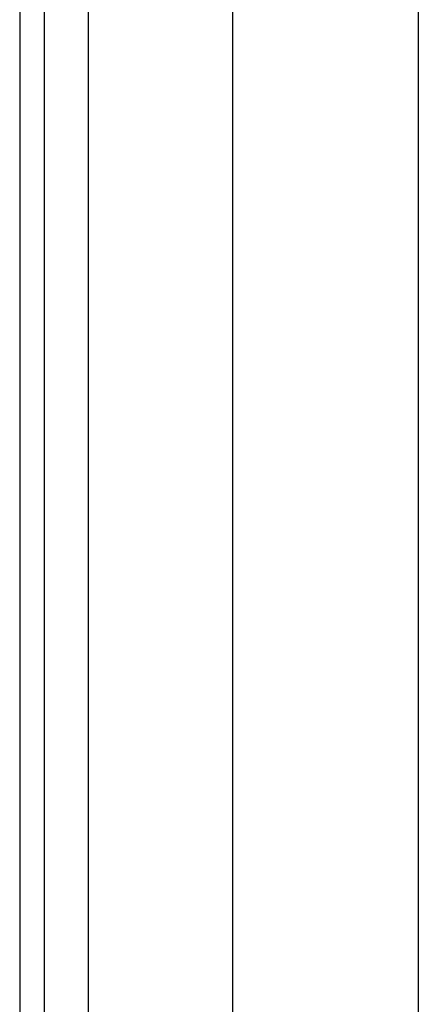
# Model space of a CAD drawing. Header units: inches. Extents: x 2.3 to 72.2, y 3.3 to 39.4.
# Tile 2 of 76: x 2.256 to 3.102, y 8.633 to 10.723. Entities that reach past the tile are written whole.
import ezdxf

# ---------------------------------------------------------------- set-up
doc = ezdxf.new("R2010")
doc.units = ezdxf.units.IN
doc.header["$MEASUREMENT"] = 0
doc.layers.add('Visible Edges(ANSI)', color=7, linetype='Continuous', lineweight=25)
doc.layers.add('Visible Tangent Edges(ANSI)', color=7, linetype='Continuous', lineweight=25)

msp = doc.modelspace()

# ---------------------------------------------------------------- linework, layer by layer
at = {"layer": 'Visible Edges(ANSI)'}
for p, q in [((2.2561, 27.2221), (2.2561, 7.7111)), ((2.3091, 7.7111), (2.3091, 27.2221)), ((2.7082, 8.3835), (2.7082, 11.4322)), ((3.1019, 11.4313), (3.1019, 8.3835))]:
    msp.add_line(p, q, dxfattribs=at)
at = {"layer": 'Visible Tangent Edges(ANSI)'}
msp.add_line((2.4021, 7.7111), (2.4021, 27.2221), dxfattribs=at)

doc.saveas('drawing.dxf')
